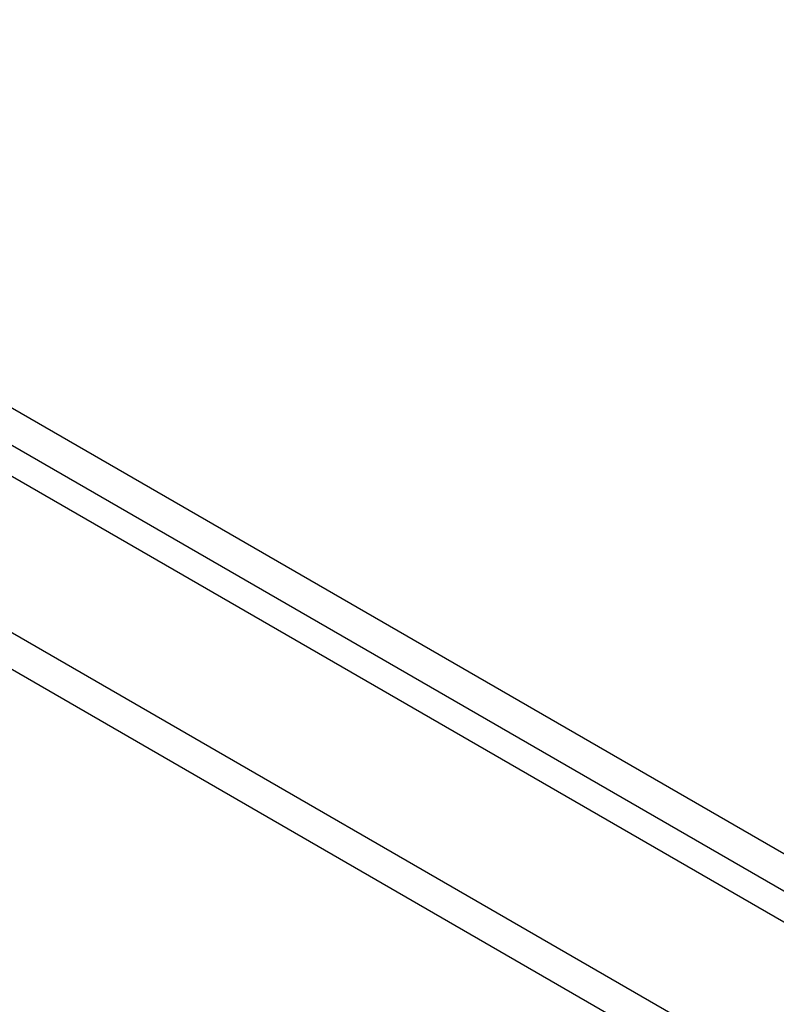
# Model space of a CAD drawing. Header units: inches. Extents: x 20 to 506, y 54 to 236.
# Tile 225 of 245: x 481.38 to 484.69, y 199.1 to 203.4. Entities that reach past the tile are written whole.
import ezdxf

# ---------------------------------------------------------------- set-up
doc = ezdxf.new("R2010")
doc.units = ezdxf.units.IN
doc.header["$MEASUREMENT"] = 0
doc.layers.add('Visible Edges(ANSI)', color=7, linetype='Continuous', lineweight=25)
doc.layers.add('Visible Tangent Edges(ANSI)', color=7, linetype='Continuous', lineweight=25)

msp = doc.modelspace()

# ---------------------------------------------------------------- linework, layer by layer
at = {"layer": 'Visible Edges(ANSI)'}
msp.add_line((464.6236, 211.058), (498.2854, 191.6234), dxfattribs=at)
at = {"layer": 'Visible Tangent Edges(ANSI)'}
for p, q in [((498.5563, 191.7649), (464.7551, 211.28)), ((464.6851, 211.1588), (498.4863, 191.6437)), ((464.0332, 210.7171), (497.695, 191.2825)), ((497.625, 191.1612), (463.9632, 210.5959))]:
    msp.add_line(p, q, dxfattribs=at)

doc.saveas('drawing.dxf')
